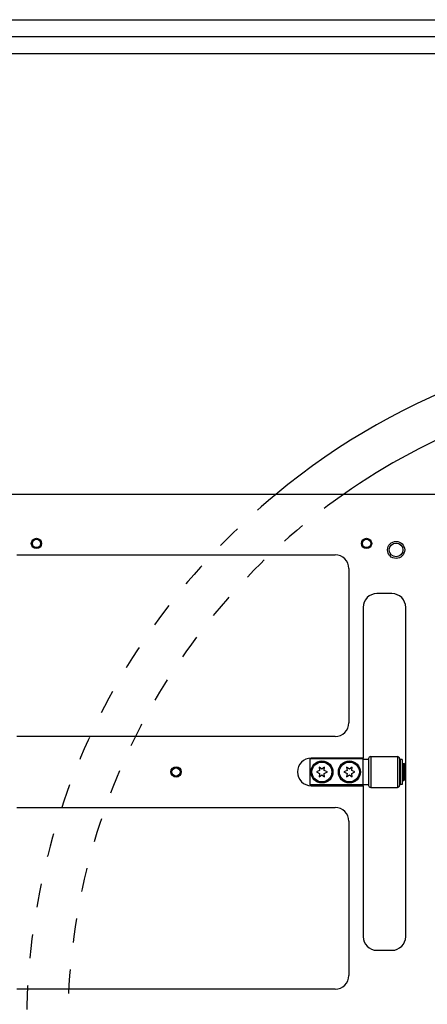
# Model space of a CAD drawing. Extents: x -1765 to 4890, y -3431 to 1272.
# Tile 80 of 189: x 777 to 896, y -1716 to -1429. Entities that reach past the tile are written whole.
import ezdxf

# ---------------------------------------------------------------- set-up
doc = ezdxf.new("R2010")
doc.units = 0
doc.linetypes.add('DASHED', pattern=[15, 7, -8])
doc.layers.get('0').update_dxf_attribs({"linetype": 'CONTINUOUS'})
for name, color, linetype in [('1', 7, 'CONTINUOUS'), ('141', 7, 'CONTINUOUS'), ('DIMPROHIDE', 7, 'CONTINUOUS')]:
    doc.layers.add(name, color=color, linetype=linetype)

# ---------------------------------------------------------------- blocks, each defined once
blk = doc.blocks.new('HEADPLATE_TEL', base_point=(614, -2216.07))
at = {"layer": '141', "color": 7, "linetype": 'CONTINUOUS'}
for p, q in [((1235, -1433.88), (715, -1433.88)), ((1240, -1438.88), (710, -1438.88))]:
    blk.add_line(p, q, dxfattribs=at)
at = {"layer": 'DIMPROHIDE', "color": 7, "linetype": 'CONTINUOUS'}
blk.add_line((717, -1428.88), (1233, -1428.88), dxfattribs=at)
for radius, start, end in [(201, 50.278, 129.722), (189, 111.2958, 125.116)]:
    blk.add_arc((980, -1721.88), radius, start, end, dxfattribs=at)
at = {"layer": 'DIMPROHIDE', "color": 7, "linetype": 'DASHED'}
for radius, start, end in [(201, 129.722, -129.722), (189, 125.116, -125.116)]:
    blk.add_arc((980, -1721.88), radius, start, end, dxfattribs=at)
blk = doc.blocks.new('DUT_BOARD__533', base_point=(1187.82, -1437.57))
at = {"color": 1, "linetype": 'CONTINUOUS'}
for p, q in [((776.18, -1584.89), (868.86, -1584.89)), ((872.86, -1588.89), (872.86, -1633.89)), ((868.86, -1637.89), (776.18, -1637.89)), ((776.18, -1658.55), (868.86, -1658.55)), ((872.86, -1662.55), (872.86, -1707.55)), ((868.86, -1711.55), (776.18, -1711.55))]:
    blk.add_line(p, q, dxfattribs=at)
for centre, start, end in [((868.86, -1588.89), 0, 90), ((868.86, -1633.89), -90, 0), ((868.86, -1662.55), 0, 90), ((868.86, -1707.55), -90, 0)]:
    blk.add_arc(centre, 4, start, end, dxfattribs=at)
blk = doc.blocks.new('BEARING_HK0509__558', base_point=(887.6, -1643.72))
at = {"color": 1, "linetype": 'CONTINUOUS'}
for p, q in [((878.6, -1644.32), (878.6, -1644.52)), ((878.6, -1644.52), (878.6, -1645.72)), ((879.2, -1643.72), (887, -1643.72)), ((879.2, -1643.72), (879.2, -1652.72)), ((887, -1643.72), (887, -1652.72)), ((887.6, -1644.32), (887.6, -1652.12)), ((878.6, -1645.72), (878.6, -1650.72)), ((878.6, -1650.72), (878.6, -1651.92)), ((878.6, -1651.92), (878.6, -1652.12)), ((879.2, -1652.72), (887, -1652.72))]:
    blk.add_line(p, q, dxfattribs=at)
for centre, start, end in [((879.2, -1644.32), 90, 180), ((887, -1644.32), 0, 90), ((879.2, -1652.12), 180, -90), ((887, -1652.12), -90, 0)]:
    blk.add_arc(centre, 0.6, start, end, dxfattribs=at)
blk = doc.blocks.new('WASHER1__559', base_point=(888.4, -1644.57))
at = {"color": 1, "linetype": 'CONTINUOUS'}
for p, q in [((887.8, -1644.57), (887.8, -1645.72)), ((888.4, -1644.57), (887.8, -1644.57)), ((888.4, -1644.57), (888.4, -1651.87)), ((887.8, -1645.72), (887.8, -1646.62)), ((887.8, -1646.62), (887.8, -1648.22)), ((887.8, -1648.22), (887.8, -1649.82)), ((887.8, -1649.82), (887.8, -1650.72)), ((887.8, -1650.72), (887.8, -1651.87)), ((888.4, -1651.87), (887.8, -1651.87))]:
    blk.add_line(p, q, dxfattribs=at)
blk = doc.blocks.new('23796-0S111__560', base_point=(889.1, -1644.42))
at = {"color": 1, "linetype": 'CONTINUOUS'}
for p, q in [((877, -1644.42), (861.5, -1644.42)), ((861.5, -1644.42), (861.5, -1652.02)), ((877, -1644.52), (877, -1644.42)), ((877, -1651.92), (877, -1644.52)), ((877, -1644.52), (878.6, -1644.52)), ((878.6, -1644.52), (878.6, -1645.72)), ((878.6, -1645.72), (878.6, -1650.72)), ((887.6, -1645.72), (887.8, -1645.72)), ((887.8, -1645.72), (887.8, -1646.62)), ((887.8, -1646.62), (887.8, -1648.22)), ((888.5, -1646.62), (888.4, -1646.62)), ((888.5, -1645.72), (888.9, -1645.72)), ((888.5, -1645.72), (888.5, -1646.62)), ((888.5, -1646.62), (888.5, -1648.22)), ((888.9, -1645.72), (888.9, -1648.22)), ((889.1, -1645.92), (888.9, -1645.72)), ((889.1, -1650.52), (889.1, -1645.92)), ((878.6, -1650.72), (878.6, -1651.92)), ((887.6, -1650.72), (887.8, -1650.72)), ((887.8, -1648.22), (887.8, -1649.82)), ((887.8, -1649.82), (887.8, -1650.72)), ((888.5, -1649.82), (888.4, -1649.82)), ((888.5, -1648.22), (888.5, -1649.82)), ((888.5, -1649.82), (888.5, -1650.72)), ((888.5, -1650.72), (888.9, -1650.72)), ((888.9, -1648.22), (888.9, -1650.72)), ((889.1, -1650.52), (888.9, -1650.72)), ((877, -1652.02), (861.5, -1652.02)), ((877, -1652.02), (877, -1651.92)), ((877, -1651.92), (878.6, -1651.92))]:
    blk.add_line(p, q, dxfattribs=at)
for centre in [(865, -1648.22), (873, -1648.22)]:
    blk.add_circle(centre, 3.2, dxfattribs=at)
blk = doc.blocks.new('BEARING_ASSY2_1__561', base_point=(889.1, -1643.72))
for name, p in [('23796-0S111__560', (889.1, -1644.42)), ('BEARING_HK0509__558', (887.6, -1643.72)), ('WASHER1__559', (888.4, -1644.57))]:
    blk.add_blockref(name, p)
blk = doc.blocks.new('BEARINGS__566', base_point=(1230.3, -1469.57))
blk.add_blockref('BEARING_ASSY2_1__561', (889.1, -1643.72))
blk = doc.blocks.new('0515-2034_M3X12_13__579', base_point=(1089.9, -1645.32))
at = {"color": 1, "linetype": 'CONTINUOUS'}
for p, q in [((1086.31, -1647.82), (1085.4, -1648.22)), ((1086.2, -1646.83), (1086.31, -1647.82)), ((1087, -1647.42), (1086.2, -1646.83)), ((1087.8, -1646.83), (1087, -1647.42)), ((1087.69, -1647.82), (1087.8, -1646.83)), ((1088.6, -1648.22), (1087.69, -1647.82)), ((1085.4, -1648.22), (1086.31, -1648.62)), ((1086.31, -1648.62), (1086.2, -1649.6)), ((1086.2, -1649.6), (1087, -1649.02)), ((1087, -1649.02), (1087.8, -1649.6)), ((1087.69, -1648.62), (1088.6, -1648.22)), ((1087.8, -1649.6), (1087.69, -1648.62))]:
    blk.add_line(p, q, dxfattribs=at)
blk.add_circle((1087, -1648.22), 2.9, dxfattribs=at)
blk = doc.blocks.new('0515-2034_M3X12_10__580', base_point=(1097.9, -1645.32))
at = {"color": 1, "linetype": 'CONTINUOUS'}
for p, q in [((1094.31, -1647.82), (1093.4, -1648.22)), ((1094.2, -1646.83), (1094.31, -1647.82)), ((1095, -1647.42), (1094.2, -1646.83)), ((1095.8, -1646.83), (1095, -1647.42)), ((1095.69, -1647.82), (1095.8, -1646.83)), ((1096.6, -1648.22), (1095.69, -1647.82)), ((1093.4, -1648.22), (1094.31, -1648.62)), ((1094.31, -1648.62), (1094.2, -1649.6)), ((1094.2, -1649.6), (1095, -1649.02)), ((1095, -1649.02), (1095.8, -1649.6)), ((1095.69, -1648.62), (1096.6, -1648.22)), ((1095.8, -1649.6), (1095.69, -1648.62))]:
    blk.add_line(p, q, dxfattribs=at)
blk.add_circle((1095, -1648.22), 2.9, dxfattribs=at)
blk = doc.blocks.new('0515-2034_M3X12_2__581', base_point=(867.9, -1645.32))
at = {"color": 1, "linetype": 'CONTINUOUS'}
for p, q in [((864.31, -1647.82), (863.4, -1648.22)), ((864.2, -1646.83), (864.31, -1647.82)), ((865, -1647.42), (864.2, -1646.83)), ((865.8, -1646.83), (865, -1647.42)), ((865.69, -1647.82), (865.8, -1646.83)), ((866.6, -1648.22), (865.69, -1647.82)), ((863.4, -1648.22), (864.31, -1648.62)), ((864.31, -1648.62), (864.2, -1649.6)), ((864.2, -1649.6), (865, -1649.02)), ((865, -1649.02), (865.8, -1649.6)), ((865.69, -1648.62), (866.6, -1648.22)), ((865.8, -1649.6), (865.69, -1648.62))]:
    blk.add_line(p, q, dxfattribs=at)
blk.add_circle((865, -1648.22), 2.9, dxfattribs=at)
blk = doc.blocks.new('0515-2034_M3X12_3__582', base_point=(875.9, -1645.32))
at = {"color": 1, "linetype": 'CONTINUOUS'}
for p, q in [((872.31, -1647.82), (871.4, -1648.22)), ((872.2, -1646.83), (872.31, -1647.82)), ((873, -1647.42), (872.2, -1646.83)), ((873.8, -1646.83), (873, -1647.42)), ((873.69, -1647.82), (873.8, -1646.83)), ((874.6, -1648.22), (873.69, -1647.82)), ((871.4, -1648.22), (872.31, -1648.62)), ((872.31, -1648.62), (872.2, -1649.6)), ((872.2, -1649.6), (873, -1649.02)), ((873, -1649.02), (873.8, -1649.6)), ((873.69, -1648.62), (874.6, -1648.22)), ((873.8, -1649.6), (873.69, -1648.62))]:
    blk.add_line(p, q, dxfattribs=at)
blk.add_circle((873, -1648.22), 2.9, dxfattribs=at)
blk = doc.blocks.new('0515-2034_M3X12_3__583', base_point=(875.9, -1792.64))
at = {"color": 1, "linetype": 'CONTINUOUS'}
for p, q in [((872.2, -1794.15), (872.31, -1795.14)), ((873, -1794.74), (872.2, -1794.15)), ((873.8, -1794.15), (873, -1794.74)), ((873.69, -1795.14), (873.8, -1794.15)), ((872.31, -1795.14), (871.4, -1795.54)), ((871.4, -1795.54), (872.31, -1795.94)), ((872.31, -1795.94), (872.2, -1796.92)), ((872.2, -1796.92), (873, -1796.34)), ((873, -1796.34), (873.8, -1796.92)), ((874.6, -1795.54), (873.69, -1795.14)), ((873.69, -1795.94), (874.6, -1795.54)), ((873.8, -1796.92), (873.69, -1795.94))]:
    blk.add_line(p, q, dxfattribs=at)
blk.add_circle((873, -1795.54), 2.9, dxfattribs=at)
blk = doc.blocks.new('0515-2034_M3X12_8__584', base_point=(1097.9, -1792.64))
at = {"color": 1, "linetype": 'CONTINUOUS'}
for p, q in [((1094.2, -1794.15), (1094.31, -1795.14)), ((1095, -1794.74), (1094.2, -1794.15)), ((1095.8, -1794.15), (1095, -1794.74)), ((1095.69, -1795.14), (1095.8, -1794.15)), ((1094.31, -1795.14), (1093.4, -1795.54)), ((1093.4, -1795.54), (1094.31, -1795.94)), ((1094.31, -1795.94), (1094.2, -1796.92)), ((1094.2, -1796.92), (1095, -1796.34)), ((1095, -1796.34), (1095.8, -1796.92)), ((1096.6, -1795.54), (1095.69, -1795.14)), ((1095.69, -1795.94), (1096.6, -1795.54)), ((1095.8, -1796.92), (1095.69, -1795.94))]:
    blk.add_line(p, q, dxfattribs=at)
blk.add_circle((1095, -1795.54), 2.9, dxfattribs=at)
blk = doc.blocks.new('0515-2034_M3X12_9__585', base_point=(1089.9, -1792.64))
at = {"color": 1, "linetype": 'CONTINUOUS'}
for p, q in [((1086.2, -1794.15), (1086.31, -1795.14)), ((1087, -1794.74), (1086.2, -1794.15)), ((1087.8, -1794.15), (1087, -1794.74)), ((1087.69, -1795.14), (1087.8, -1794.15)), ((1086.31, -1795.14), (1085.4, -1795.54)), ((1085.4, -1795.54), (1086.31, -1795.94)), ((1086.31, -1795.94), (1086.2, -1796.92)), ((1086.2, -1796.92), (1087, -1796.34)), ((1087, -1796.34), (1087.8, -1796.92)), ((1088.6, -1795.54), (1087.69, -1795.14)), ((1087.69, -1795.94), (1088.6, -1795.54)), ((1087.8, -1796.92), (1087.69, -1795.94))]:
    blk.add_line(p, q, dxfattribs=at)
blk.add_circle((1087, -1795.54), 2.9, dxfattribs=at)
blk = doc.blocks.new('0515-2034_M3X12_2__586', base_point=(867.9, -1792.64))
at = {"color": 1, "linetype": 'CONTINUOUS'}
for p, q in [((864.2, -1794.15), (864.31, -1795.14)), ((865, -1794.74), (864.2, -1794.15)), ((865.8, -1794.15), (865, -1794.74)), ((865.69, -1795.14), (865.8, -1794.15)), ((864.31, -1795.14), (863.4, -1795.54)), ((863.4, -1795.54), (864.31, -1795.94)), ((864.31, -1795.94), (864.2, -1796.92)), ((864.2, -1796.92), (865, -1796.34)), ((865, -1796.34), (865.8, -1796.92)), ((866.6, -1795.54), (865.69, -1795.14)), ((865.69, -1795.94), (866.6, -1795.54)), ((865.8, -1796.92), (865.69, -1795.94))]:
    blk.add_line(p, q, dxfattribs=at)
blk.add_circle((865, -1795.54), 2.9, dxfattribs=at)
blk = doc.blocks.new('SCREWSET_STIFFENER__587', base_point=(1097.9, -1498))
for name, p in [('0515-2034_M3X12_2__581', (867.9, -1645.32)), ('0515-2034_M3X12_3__582', (875.9, -1645.32)), ('0515-2034_M3X12_13__579', (1089.9, -1645.32)), ('0515-2034_M3X12_10__580', (1097.9, -1645.32)), ('0515-2034_M3X12_2__586', (867.9, -1792.64)), ('0515-2034_M3X12_3__583', (875.9, -1792.64)), ('0515-2034_M3X12_9__585', (1089.9, -1792.64)), ('0515-2034_M3X12_8__584', (1097.9, -1792.64))]:
    blk.add_blockref(name, p)
blk = doc.blocks.new('SMALLPARTS__593', base_point=(1230.3, -1381.88))
for name, p in [('BEARINGS__566', (1230.3, -1469.57)), ('SCREWSET_STIFFENER__587', (1097.9, -1498))]:
    blk.add_blockref(name, p)
blk = doc.blocks.new('E7018-24101__594', base_point=(1216.8, -1421.88))
at = {"color": 1, "linetype": 'CONTINUOUS'}
for p, q in [((910.5, -1567.28), (747.2, -1567.28)), ((776.18, -1584.89), (868.86, -1584.89)), ((872.86, -1588.89), (872.86, -1633.89)), ((885.4, -1596.22), (881, -1596.22)), ((877, -1600.22), (877, -1644.22)), ((889.4, -1696.22), (889.4, -1600.22)), ((868.86, -1637.89), (776.18, -1637.89)), ((877, -1644.22), (861.9, -1644.22)), ((877, -1644.42), (877, -1644.22)), ((877, -1644.52), (877, -1644.42)), ((877, -1651.92), (877, -1644.52)), ((861.9, -1652.22), (877, -1652.22)), ((877, -1652.02), (877, -1651.92)), ((877, -1652.22), (877, -1652.02)), ((877, -1652.22), (877, -1696.22)), ((776.18, -1658.55), (868.86, -1658.55)), ((872.86, -1662.55), (872.86, -1707.55)), ((881, -1700.22), (885.4, -1700.22)), ((868.86, -1711.55), (776.18, -1711.55))]:
    blk.add_line(p, q, dxfattribs=at)
for centre, radius in [((781.88, -1581.59), 1.5), ((781.88, -1581.59), 1.2), ((878, -1581.59), 1.5), ((878, -1581.59), 1.2), ((886.6, -1583.48), 2.5), ((886.6, -1583.48), 2), ((822.52, -1648.22), 1.5), ((822.52, -1648.22), 1.2)]:
    blk.add_circle(centre, radius, dxfattribs=at)
for centre, start, end in [((868.86, -1588.89), 0, 90), ((881, -1600.22), 90, 180), ((885.4, -1600.22), 0, 90), ((868.86, -1633.89), -90, 0), ((861.9, -1648.22), 90, -90), ((868.86, -1662.55), 0, 90), ((881, -1696.22), 180, -90), ((885.4, -1696.22), -90, 0), ((868.86, -1707.55), -90, 0)]:
    blk.add_arc(centre, 4, start, end, dxfattribs=at)
blk = doc.blocks.new('E7018-64101__595', base_point=(1230.3, -1381.88))
for name, p in [('SMALLPARTS__593', (1230.3, -1381.88)), ('E7018-24101__594', (1216.8, -1421.88))]:
    blk.add_blockref(name, p)
blk = doc.blocks.new('STIFF_ASSY_DUTBD__596', base_point=(1230.3, -1381.88))
for name, p in [('E7018-64101__595', (1230.3, -1381.88)), ('DUT_BOARD__533', (1187.82, -1437.57))]:
    blk.add_blockref(name, p)
blk = doc.blocks.new('A1__597', base_point=(1230.3, -1381.88))
blk.add_blockref('STIFF_ASSY_DUTBD__596', (1230.3, -1381.88))
blk = doc.blocks.new('FRONT1__598', base_point=(1232.36, -1381.88))
blk.add_blockref('A1__597', (1230.3, -1381.88))
blk = doc.blocks.new('L1__599', base_point=(1232.36, -1381.88))
blk.add_blockref('FRONT1__598', (1232.36, -1381.88))

msp = doc.modelspace()

# ---------------------------------------------------------------- block references
msp.add_blockref('L1__599', (1232.36, -1381.88))
at = {"layer": '1'}
msp.add_blockref('HEADPLATE_TEL', (614, -2216.07), dxfattribs=at)

doc.saveas('drawing.dxf')
